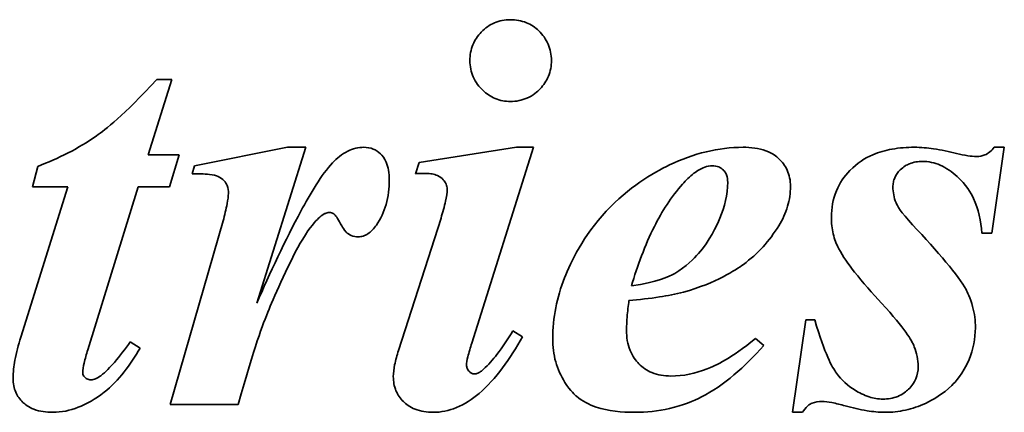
# Model space of a CAD drawing. Header units: millimetres. Extents: x 287 to 973, y 252 to 639.
# Tile 8 of 11: x 688 to 740, y 510 to 531. Entities that reach past the tile are written whole.
import ezdxf

# ---------------------------------------------------------------- set-up
doc = ezdxf.new("R2010")
doc.units = ezdxf.units.MM
doc.header["$LTSCALE"] = 3
doc.layers.add('Krawędzie widoczne(ISO)', color=7, linetype='Continuous', lineweight=35, true_color=0x262659)

msp = doc.modelspace()

# ---------------------------------------------------------------- linework, layer by layer
at = {"layer": 'Krawędzie widoczne(ISO)'}
for p, q in [((694.769, 524.174), (696.027, 528.193)), ((696.027, 528.193), (695.226, 528.193)), ((702.171, 524.582), (697.236, 523.602)), ((700.537, 516.298), (703.151, 524.582)), ((703.151, 524.582), (702.171, 524.582)), ((714.328, 524.582), (709.164, 523.765)), ((711.959, 514.174), (715.243, 524.582)), ((715.243, 524.582), (714.328, 524.582)), ((739.589, 520.023), (740.243, 524.582)), ((740.243, 524.582), (739.704, 524.582)), ((696.419, 524.174), (694.769, 524.174)), ((695.913, 522.474), (696.419, 524.174)), ((688.903, 523.569), (688.625, 522.474)), ((697.236, 523.602), (697.106, 523.177)), ((709.164, 523.765), (708.968, 523.177)), ((690.504, 522.474), (688.004, 514.484)), ((688.625, 522.474), (690.504, 522.474)), ((691.566, 513.814), (694.246, 522.474)), ((694.246, 522.474), (695.913, 522.474)), ((698.756, 520.677), (695.945, 510.906)), ((710.325, 520.824), (708.07, 513.782)), ((739.05, 520.023), (739.589, 520.023)), ((729.704, 515.416), (728.985, 510.497)), ((730.177, 515.416), (729.704, 515.416)), ((714.655, 514.517), (714.148, 514.827)), ((694.344, 513.912), (693.821, 514.239)), ((727.465, 514.043), (727.024, 514.419)), ((695.945, 510.906), (699.557, 510.906)), ((728.985, 510.497), (729.524, 510.497))]:
    msp.add_line(p, q, dxfattribs=at)
for points, knots in [([(714.017, 531.363), (713.867, 531.363), (713.718, 531.35), (713.429, 531.293), (713.292, 531.25), (712.909, 531.084), (712.679, 530.924), (712.278, 530.506), (712.126, 530.284), (711.91, 529.764), (711.86, 529.481), (711.86, 529.19)], [-0.3607833, -0.3607833, -0.3607833, -0.3607833, -0.3099981, -0.3099981, -0.2612299, -0.2612299, -0.1688664, -0.1688664, -0.0873778, -0.0873778, 0, 0, 0, 0]), ([(716.191, 529.19), (716.191, 529.342), (716.177, 529.493), (716.119, 529.785), (716.077, 529.924), (715.898, 530.338), (715.721, 530.572), (715.329, 530.952), (715.111, 531.1), (714.594, 531.315), (714.31, 531.363), (714.017, 531.363)], [-0.3329632, -0.3329632, -0.3329632, -0.3329632, -0.2914219, -0.2914219, -0.2514774, -0.2514774, -0.1678226, -0.1678226, -0.0876676, -0.0876676, 0, 0, 0, 0]), ([(711.86, 529.19), (711.86, 529.038), (711.874, 528.887), (711.933, 528.594), (711.976, 528.455), (712.165, 528.025), (712.352, 527.792), (712.734, 527.428), (712.953, 527.278), (713.461, 527.066), (713.735, 527.017), (714.017, 527.017)], [-0.3149523, -0.3149523, -0.3149523, -0.3149523, -0.2783055, -0.2783055, -0.2430307, -0.2430307, -0.1652067, -0.1652067, -0.0846953, -0.0846953, 0, 0, 0, 0]), ([(714.017, 527.017), (714.169, 527.017), (714.319, 527.03), (714.61, 527.089), (714.748, 527.131), (715.213, 527.333), (715.444, 527.54), (715.776, 527.886), (715.927, 528.106), (716.141, 528.621), (716.191, 528.902), (716.191, 529.19)], [-0.2822368, -0.2822368, -0.2822368, -0.2822368, -0.2558483, -0.2558483, -0.2304487, -0.2304487, -0.1674943, -0.1674943, -0.0865321, -0.0865321, 0, 0, 0, 0]), ([(695.226, 528.193), (693.475, 526.259), (692.486, 525.512), (691.067, 524.514), (689.995, 523.986), (688.903, 523.569)], [-0.5204092, -0.5204092, -0.5204092, -0.5204092, -0.3508258, -0.3508258, 0, 0, 0, 0]), ([(706.223, 524.582), (706.078, 524.582), (705.935, 524.565), (705.648, 524.494), (705.508, 524.441), (705.067, 524.221), (704.794, 523.996), (704.557, 523.749)], [-0.191348, -0.191348, -0.191348, -0.191348, -0.1478674, -0.1478674, -0.1028004, -0.1028004, 0, 0, 0, 0]), ([(707.579, 522.85), (707.579, 523.021), (707.568, 523.194), (707.512, 523.509), (707.472, 523.653), (707.32, 524.005), (707.205, 524.142), (706.998, 524.344), (706.872, 524.429), (706.569, 524.554), (706.398, 524.582), (706.223, 524.582)], [-0.1940248, -0.1940248, -0.1940248, -0.1940248, -0.1645866, -0.1645866, -0.1389763, -0.1389763, -0.098568, -0.098568, -0.0523338, -0.0523338, 0, 0, 0, 0]), ([(726.37, 524.582), (725.71, 524.582), (725.06, 524.502), (723.743, 524.185), (723.092, 523.944), (721.566, 523.209), (720.279, 522.45), (717.873, 519.868), (717.22, 518.499), (716.481, 516.602), (716.256, 515.521), (716.256, 514.403)], [-1.228759, -1.228759, -1.228759, -1.228759, -1.055513, -1.055513, -0.873161, -0.873161, -0.610676, -0.610676, -0.335466, -0.335466, 0, 0, 0, 0]), ([(728.887, 522.507), (728.887, 522.658), (728.873, 522.808), (728.814, 523.097), (728.771, 523.232), (728.604, 523.601), (728.449, 523.808), (728.153, 524.084), (727.944, 524.26), (727.2, 524.535), (726.776, 524.582), (726.37, 524.582)], [-0.6846461, -0.6846461, -0.6846461, -0.6846461, -0.5632578, -0.5632578, -0.4480448, -0.4480448, -0.2376003, -0.2376003, -0.1217562, -0.1217562, 0, 0, 0, 0]), ([(735.472, 524.582), (735.073, 524.582), (734.671, 524.553), (733.93, 524.42), (733.587, 524.324), (732.833, 524.002), (732.424, 523.741), (731.74, 523.035), (731.495, 522.676), (731.14, 521.819), (731.06, 521.344), (731.06, 520.857)], [-0.7040247, -0.7040247, -0.7040247, -0.7040247, -0.5648028, -0.5648028, -0.4408438, -0.4408438, -0.2783564, -0.2783564, -0.1460587, -0.1460587, 0, 0, 0, 0]), ([(737.71, 524.255), (737.311, 524.354), (736.896, 524.441), (736.156, 524.549), (735.808, 524.582), (735.472, 524.582)], [-0.2244026, -0.2244026, -0.2244026, -0.2244026, -0.1009069, -0.1009069, 0, 0, 0, 0]), ([(739.704, 524.582), (739.637, 524.491), (739.561, 524.407), (739.392, 524.269), (739.303, 524.215), (739.068, 524.117), (738.922, 524.092), (738.772, 524.092)], [-0.1103222, -0.1103222, -0.1103222, -0.1103222, -0.0764565, -0.0764565, -0.044931, -0.044931, 0, 0, 0, 0]), ([(738.772, 524.092), (738.622, 524.092), (738.459, 524.11), (738.112, 524.163), (737.905, 524.208), (737.71, 524.255)], [-0.1050066, -0.1050066, -0.1050066, -0.1050066, -0.0601029, -0.0601029, 0, 0, 0, 0]), ([(704.557, 523.749), (703.996, 523.168), (703.36, 522.078), (702.073, 519.692), (701.22, 517.843), (700.537, 516.298)], [-0.8064157, -0.8064157, -0.8064157, -0.8064157, -0.5068713, -0.5068713, 0, 0, 0, 0]), ([(723.151, 522.621), (723.335, 522.826), (723.542, 523.03), (723.932, 523.33), (724.126, 523.451), (724.461, 523.573), (724.597, 523.602), (724.736, 523.602)], [-0.1897526, -0.1897526, -0.1897526, -0.1897526, -0.1069357, -0.1069357, -0.0417403, -0.0417403, 0, 0, 0, 0]), ([(724.736, 523.602), (724.853, 523.602), (724.967, 523.583), (725.167, 523.499), (725.249, 523.442), (725.367, 523.322), (725.435, 523.241), (725.535, 522.99), (725.553, 522.854), (725.553, 522.72)], [-0.2132499, -0.2132499, -0.2132499, -0.2132499, -0.1425627, -0.1425627, -0.0811032, -0.0811032, -0.0404428, -0.0404428, 0, 0, 0, 0]), ([(734.328, 522.474), (734.328, 522.56), (734.336, 522.644), (734.369, 522.809), (734.393, 522.887), (734.494, 523.123), (734.596, 523.262), (734.895, 523.556), (735.07, 523.65), (735.425, 523.795), (735.66, 523.831), (735.896, 523.831)], [-0.1752538, -0.1752538, -0.1752538, -0.1752538, -0.1601742, -0.1601742, -0.1455048, -0.1455048, -0.1147664, -0.1147664, -0.0710647, -0.0710647, 0, 0, 0, 0]), ([(735.896, 523.831), (736.057, 523.831), (736.216, 523.814), (736.533, 523.747), (736.688, 523.697), (737.169, 523.489), (737.467, 523.278), (738.222, 522.589), (738.471, 522.153), (738.88, 521.292), (739.009, 520.658), (739.05, 520.023)], [-0.3841216, -0.3841216, -0.3841216, -0.3841216, -0.3610316, -0.3610316, -0.3375375, -0.3375375, -0.2857841, -0.2857841, -0.1906608, -0.1906608, 0, 0, 0, 0]), ([(697.106, 523.177), (697.385, 523.177), (697.748, 523.17), (698.235, 523.115), (698.364, 523.082), (698.61, 522.966), (698.716, 522.893), (698.88, 522.72), (698.931, 522.64), (699.017, 522.414), (699.034, 522.27), (699.034, 522.131)], [-0.2037083, -0.2037083, -0.2037083, -0.2037083, -0.1486692, -0.1486692, -0.1086553, -0.1086553, -0.0723928, -0.0723928, -0.0416562, -0.0416562, 0, 0, 0, 0]), ([(708.968, 523.177), (709.07, 523.182), (709.173, 523.186), (709.362, 523.192), (709.452, 523.193), (709.54, 523.193)], [-0.05686623, -0.05686623, -0.05686623, -0.05686623, -0.02636323, -0.02636323, 0, 0, 0, 0]), ([(709.54, 523.193), (709.648, 523.193), (709.757, 523.185), (709.956, 523.148), (710.048, 523.121), (710.277, 523.017), (710.373, 522.934), (710.509, 522.787), (710.563, 522.709), (710.634, 522.538), (710.651, 522.451), (710.651, 522.36)], [-0.1286818, -0.1286818, -0.1286818, -0.1286818, -0.1067788, -0.1067788, -0.0874254, -0.0874254, -0.0555517, -0.0555517, -0.0272362, -0.0272362, 0, 0, 0, 0]), ([(706.893, 520.448), (707.127, 520.782), (707.296, 521.147), (707.529, 521.965), (707.579, 522.408), (707.579, 522.85)], [-0.2550097, -0.2550097, -0.2550097, -0.2550097, -0.1328158, -0.1328158, 0, 0, 0, 0]), ([(725.553, 522.72), (725.553, 522.066), (725.387, 521.422), (724.961, 520.392), (724.599, 519.618), (723.778, 518.689), (723.326, 518.219), (722.413, 517.694), (721.822, 517.421), (720.439, 517.213)], [-6.211768, -6.211768, -6.211768, -6.211768, -3.252357, -3.252357, -1.164958, -1.164958, -0.41972, -0.41972, 0, 0, 0, 0]), ([(720.439, 517.213), (720.758, 518.281), (721.156, 519.373), (722.057, 521.171), (722.549, 521.959), (723.151, 522.621)], [-0.6037351, -0.6037351, -0.6037351, -0.6037351, -0.2687179, -0.2687179, 0, 0, 0, 0]), ([(728.266, 520.416), (728.464, 520.739), (728.624, 521.082), (728.834, 521.792), (728.887, 522.146), (728.887, 522.507)], [-0.2221561, -0.2221561, -0.2221561, -0.2221561, -0.1084602, -0.1084602, 0, 0, 0, 0]), ([(735.374, 520.465), (734.722, 521.148), (734.561, 521.472), (734.38, 521.906), (734.328, 522.185), (734.328, 522.474)], [-0.1408626, -0.1408626, -0.1408626, -0.1408626, -0.0868461, -0.0868461, 0, 0, 0, 0]), ([(699.034, 522.131), (699.034, 521.993), (699.003, 521.792), (698.909, 521.298), (698.828, 520.961), (698.756, 520.677)], [-0.1497107, -0.1497107, -0.1497107, -0.1497107, -0.0879704, -0.0879704, 0, 0, 0, 0]), ([(710.651, 522.36), (710.651, 522.167), (710.616, 521.94), (710.507, 521.428), (710.415, 521.111), (710.325, 520.824)], [-0.1565799, -0.1565799, -0.1565799, -0.1565799, -0.0901573, -0.0901573, 0, 0, 0, 0]), ([(699.557, 510.906), (700.452, 514.1), (700.81, 515.061), (701.487, 516.682), (702.297, 518.572), (703.381, 520.366), (703.669, 520.66), (703.918, 520.9), (704.017, 520.983), (704.115, 521.037)], [-0.3211236, -0.3211236, -0.3211236, -0.3211236, -0.1898487, -0.1898487, -0.0911938, -0.0911938, -0.0335857, -0.0335857, 0, 0, 0, 0]), ([(704.115, 521.037), (704.165, 521.061), (704.217, 521.083), (704.316, 521.11), (704.363, 521.118), (704.409, 521.118)], [-0.03066802, -0.03066802, -0.03066802, -0.03066802, -0.01406282, -0.01406282, 0, 0, 0, 0]), ([(704.409, 521.118), (704.442, 521.118), (704.474, 521.114), (704.538, 521.096), (704.569, 521.082), (704.622, 521.051), (704.651, 521.031), (704.756, 520.936), (704.888, 520.724), (705.094, 520.331), (705.163, 520.198), (705.366, 520), (705.457, 519.939), (705.677, 519.848), (705.802, 519.827), (705.929, 519.827)], [-0.5711365, -0.5711365, -0.5711365, -0.5711365, -0.4968443, -0.4968443, -0.4189069, -0.4189069, -0.3569699, -0.3569699, -0.1232072, -0.1232072, -0.0715777, -0.0715777, -0.0381327, -0.0381327, 0, 0, 0, 0]), ([(731.06, 520.857), (731.06, 520.56), (731.09, 520.264), (731.222, 519.7), (731.319, 519.438), (731.452, 519.19)], [-0.1736288, -0.1736288, -0.1736288, -0.1736288, -0.0844521, -0.0844521, 0, 0, 0, 0]), ([(705.929, 519.827), (706.018, 519.827), (706.106, 519.84), (706.28, 519.893), (706.362, 519.933), (706.621, 520.1), (706.771, 520.27), (706.893, 520.448)], [-0.1190473, -0.1190473, -0.1190473, -0.1190473, -0.0922739, -0.0922739, -0.0646918, -0.0646918, 0, 0, 0, 0]), ([(723.2, 516.886), (724.957, 517.365), (725.993, 518.078), (727.15, 518.915), (727.772, 519.608), (728.266, 520.416)], [-0.4286215, -0.4286215, -0.4286215, -0.4286215, -0.2839935, -0.2839935, 0, 0, 0, 0]), ([(738.707, 514.991), (738.707, 515.372), (738.66, 515.747), (738.437, 516.585), (738.265, 516.91), (737.828, 517.74), (736.694, 519.051), (735.374, 520.465)], [-0.7328505, -0.7328505, -0.7328505, -0.7328505, -0.6658179, -0.6658179, -0.580284, -0.580284, 0, 0, 0, 0]), ([(731.452, 519.19), (731.659, 518.796), (731.971, 518.358), (732.726, 517.396), (733.243, 516.814), (733.723, 516.298)], [-0.3657385, -0.3657385, -0.3657385, -0.3657385, -0.2115574, -0.2115574, 0, 0, 0, 0]), ([(720.308, 516.445), (720.845, 516.489), (721.405, 516.548), (722.353, 516.692), (722.794, 516.775), (723.2, 516.886)], [-0.2882308, -0.2882308, -0.2882308, -0.2882308, -0.12621, -0.12621, 0, 0, 0, 0]), ([(720.177, 514.86), (720.177, 515.092), (720.191, 515.336), (720.234, 515.857), (720.269, 516.157), (720.308, 516.445)], [-0.1565889, -0.1565889, -0.1565889, -0.1565889, -0.0872414, -0.0872414, 0, 0, 0, 0]), ([(733.723, 516.298), (735.006, 514.898), (735.311, 514.348), (735.596, 513.645), (735.668, 513.295), (735.668, 512.932)], [-0.2275176, -0.2275176, -0.2275176, -0.2275176, -0.1089175, -0.1089175, 0, 0, 0, 0]), ([(733.789, 511.2), (733.544, 511.2), (733.304, 511.243), (732.782, 511.409), (732.521, 511.545), (731.93, 511.906), (731.6, 512.21), (731.088, 512.917), (730.719, 513.553), (730.177, 515.416)], [-1.818581, -1.818581, -1.818581, -1.818581, -1.552815, -1.552815, -1.222412, -1.222412, -0.582048, -0.582048, 0, 0, 0, 0]), ([(714.148, 514.827), (713.891, 514.41), (713.598, 513.963), (713.092, 513.305), (712.839, 513.005), (712.579, 512.785)], [-0.2504244, -0.2504244, -0.2504244, -0.2504244, -0.1020577, -0.1020577, 0, 0, 0, 0]), ([(722.53, 512.425), (722.184, 512.425), (721.84, 512.478), (721.259, 512.721), (721.03, 512.877), (720.678, 513.234), (720.498, 513.461), (720.23, 514.129), (720.177, 514.494), (720.177, 514.86)], [-0.5202129, -0.5202129, -0.5202129, -0.5202129, -0.3524179, -0.3524179, -0.2158179, -0.2158179, -0.1096815, -0.1096815, 0, 0, 0, 0]), ([(733.903, 510.497), (734.271, 510.497), (734.635, 510.537), (735.359, 510.698), (735.71, 510.818), (736.466, 511.167), (736.988, 511.465), (737.629, 512.099), (738.055, 512.551), (738.594, 513.841), (738.707, 514.405), (738.707, 514.991)], [-2.086712, -2.086712, -2.086712, -2.086712, -1.575462, -1.575462, -1.057408, -1.057408, -0.419527, -0.419527, -0.175783, -0.175783, 0, 0, 0, 0]), ([(688.004, 514.484), (687.884, 514.09), (687.774, 513.672), (687.639, 512.953), (687.596, 512.615), (687.596, 512.295)], [-0.2199225, -0.2199225, -0.2199225, -0.2199225, -0.0959956, -0.0959956, 0, 0, 0, 0]), ([(693.821, 514.239), (693.563, 513.873), (693.275, 513.491), (692.764, 512.906), (692.512, 512.644), (692.253, 512.442)], [-0.233725, -0.233725, -0.233725, -0.233725, -0.0986268, -0.0986268, 0, 0, 0, 0]), ([(709.9, 510.497), (710.329, 510.497), (710.743, 510.585), (711.581, 510.929), (711.983, 511.195), (713.24, 512.258), (714.009, 513.357), (714.655, 514.517)], [-0.7060957, -0.7060957, -0.7060957, -0.7060957, -0.5599644, -0.5599644, -0.3981368, -0.3981368, 0, 0, 0, 0]), ([(711.681, 513.014), (711.681, 513.116), (711.709, 513.27), (711.806, 513.675), (711.887, 513.947), (711.959, 514.174)], [-0.1241624, -0.1241624, -0.1241624, -0.1241624, -0.0712249, -0.0712249, 0, 0, 0, 0]), ([(716.256, 514.403), (716.256, 513.988), (716.306, 513.579), (716.528, 512.793), (716.691, 512.429), (717.2, 511.625), (717.473, 511.389), (717.827, 511.087), (718.189, 510.904), (719.209, 510.564), (719.931, 510.497), (720.602, 510.497)], [-0.3688304, -0.3688304, -0.3688304, -0.3688304, -0.3546149, -0.3546149, -0.3407771, -0.3407771, -0.3219657, -0.3219657, -0.2014899, -0.2014899, 0, 0, 0, 0]), ([(727.024, 514.419), (725.724, 513.366), (724.921, 512.984), (723.836, 512.559), (723.194, 512.425), (722.53, 512.425)], [-0.3495432, -0.3495432, -0.3495432, -0.3495432, -0.1992159, -0.1992159, 0, 0, 0, 0]), ([(689.704, 510.497), (690.169, 510.497), (690.619, 510.594), (691.49, 510.932), (691.977, 511.201), (693.215, 512.184), (693.845, 513.044), (694.344, 513.912)], [-0.6448469, -0.6448469, -0.6448469, -0.6448469, -0.4732827, -0.4732827, -0.3005123, -0.3005123, 0, 0, 0, 0]), ([(691.305, 512.589), (691.305, 512.756), (691.336, 512.945), (691.42, 513.341), (691.493, 513.588), (691.566, 513.814)], [-0.1211799, -0.1211799, -0.1211799, -0.1211799, -0.0713406, -0.0713406, 0, 0, 0, 0]), ([(708.07, 513.782), (707.987, 513.535), (707.912, 513.273), (707.821, 512.815), (707.792, 512.6), (707.792, 512.393)], [-0.1403655, -0.1403655, -0.1403655, -0.1403655, -0.0620577, -0.0620577, 0, 0, 0, 0]), ([(720.602, 510.497), (721.229, 510.497), (721.852, 510.561), (723.174, 510.865), (723.736, 511.101), (725.352, 511.921), (726.468, 512.921), (727.465, 514.043)], [-0.7445696, -0.7445696, -0.7445696, -0.7445696, -0.6085463, -0.6085463, -0.4502713, -0.4502713, 0, 0, 0, 0]), ([(712.089, 512.54), (712.066, 512.54), (712.042, 512.543), (711.996, 512.554), (711.973, 512.563), (711.902, 512.599), (711.859, 512.636), (711.783, 512.717), (711.744, 512.769), (711.692, 512.892), (711.681, 512.952), (711.681, 513.014)], [-0.08051672, -0.08051672, -0.08051672, -0.08051672, -0.07127018, -0.07127018, -0.06174687, -0.06174687, -0.04010892, -0.04010892, -0.01853763, -0.01853763, 0, 0, 0, 0]), ([(691.73, 512.229), (691.693, 512.229), (691.657, 512.233), (691.586, 512.25), (691.552, 512.263), (691.471, 512.305), (691.426, 512.34), (691.365, 512.404), (691.343, 512.437), (691.312, 512.51), (691.305, 512.549), (691.305, 512.589)], [-0.05769548, -0.05769548, -0.05769548, -0.05769548, -0.0480442, -0.0480442, -0.0385285, -0.0385285, -0.02388626, -0.02388626, -0.01196681, -0.01196681, 0, 0, 0, 0]), ([(712.579, 512.785), (712.533, 512.739), (712.483, 512.695), (712.383, 512.626), (712.333, 512.598), (712.219, 512.553), (712.155, 512.54), (712.089, 512.54)], [-0.0563756, -0.0563756, -0.0563756, -0.0563756, -0.03681397, -0.03681397, -0.01975671, -0.01975671, 0, 0, 0, 0]), ([(735.668, 512.932), (735.668, 512.706), (735.628, 512.487), (735.452, 512.07), (735.321, 511.887), (735.035, 511.606), (734.85, 511.455), (734.331, 511.242), (734.062, 511.2), (733.789, 511.2)], [-0.3932831, -0.3932831, -0.3932831, -0.3932831, -0.2810788, -0.2810788, -0.1681422, -0.1681422, -0.081965, -0.081965, 0, 0, 0, 0]), ([(687.596, 512.295), (687.596, 512.166), (687.607, 512.037), (687.655, 511.792), (687.691, 511.676), (687.829, 511.359), (687.958, 511.181), (688.225, 510.925), (688.408, 510.773), (689.021, 510.539), (689.367, 510.497), (689.704, 510.497)], [-0.5064944, -0.5064944, -0.5064944, -0.5064944, -0.4223526, -0.4223526, -0.342764, -0.342764, -0.1966931, -0.1966931, -0.1008943, -0.1008943, 0, 0, 0, 0]), ([(692.253, 512.442), (692.17, 512.375), (692.079, 512.317), (691.9, 512.247), (691.816, 512.229), (691.73, 512.229)], [-0.05775888, -0.05775888, -0.05775888, -0.05775888, -0.02593701, -0.02593701, 0, 0, 0, 0]), ([(707.792, 512.393), (707.792, 512.135), (707.834, 511.884), (708.027, 511.426), (708.162, 511.234), (708.461, 510.94), (708.658, 510.78), (709.252, 510.543), (709.577, 510.497), (709.9, 510.497)], [-0.4532234, -0.4532234, -0.4532234, -0.4532234, -0.3176364, -0.3176364, -0.1919613, -0.1919613, -0.0969326, -0.0969326, 0, 0, 0, 0]), ([(729.524, 510.497), (729.601, 510.611), (729.694, 510.731), (729.893, 510.92), (729.972, 510.963), (730.195, 511.049), (730.374, 511.069), (730.553, 511.069)], [-0.1078896, -0.1078896, -0.1078896, -0.1078896, -0.0807099, -0.0807099, -0.053806, -0.053806, 0, 0, 0, 0]), ([(730.553, 511.069), (730.721, 511.069), (730.912, 511.042), (731.312, 510.968), (731.564, 510.905), (731.795, 510.84)], [-0.121842, -0.121842, -0.121842, -0.121842, -0.07188, -0.07188, 0, 0, 0, 0]), ([(731.795, 510.84), (732.172, 510.738), (732.566, 510.646), (733.261, 510.533), (733.588, 510.497), (733.903, 510.497)], [-0.2116229, -0.2116229, -0.2116229, -0.2116229, -0.0943511, -0.0943511, 0, 0, 0, 0])]:
    msp.add_open_spline(points, degree=3, knots=knots, dxfattribs=at)

doc.saveas('drawing.dxf')
